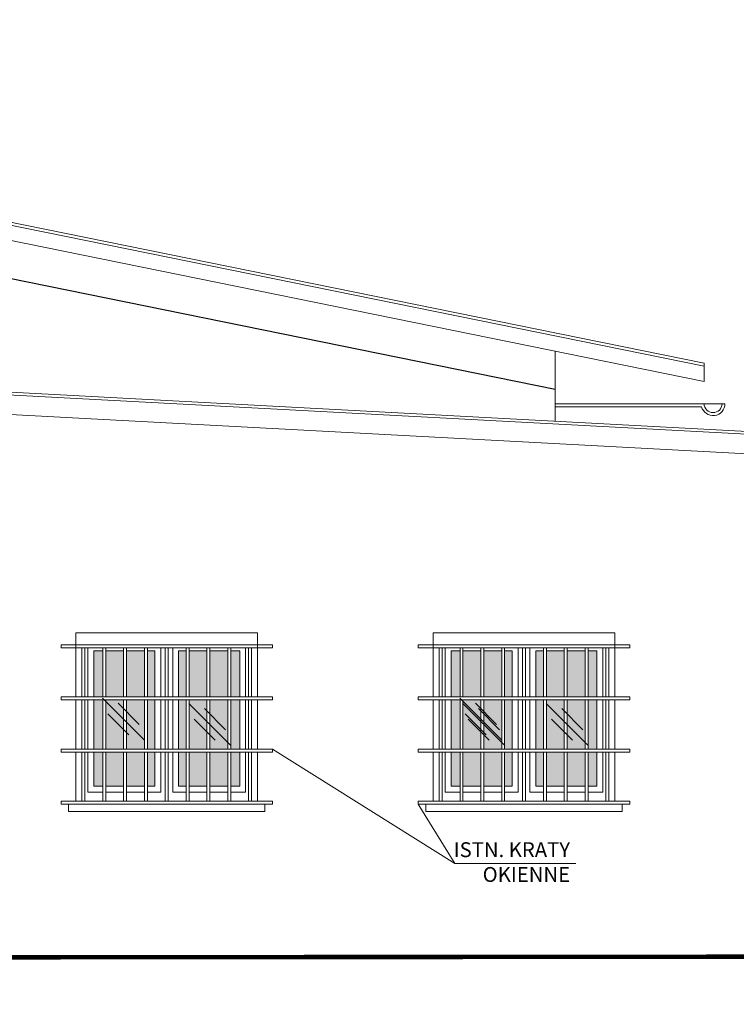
# Model space of a CAD drawing. Header units: millimetres. Extents: x 16698 to 93787, y -21104 to 39413.
# Tile 225 of 256: x 54000 to 54482, y 19688 to 20350. Entities that reach past the tile are written whole.
import ezdxf

# ---------------------------------------------------------------- set-up
doc = ezdxf.new("R2010")
doc.units = ezdxf.units.MM
for name, color, linetype, lineweight in [('__MODUS_ŚCIANY', 2, 'Continuous', 35), ('Cienka', 3, 'Continuous', 9), ('Hatch', 4, 'Continuous', 5), ('Okna', 3, 'Continuous', 13), ('Opis', 8, 'Continuous', 13), ('Widok', 1, 'Continuous', 15)]:
    doc.layers.add(name, color=color, linetype=linetype, lineweight=lineweight)
doc.styles.add('TXT', font='simplex.shx', dxfattribs={"width": 0.8})

# ---------------------------------------------------------------- blocks, each defined once
blk = doc.blocks.new('krata')
at = {"layer": 'Cienka'}
for p, q in [((28252.52, 19927.92), (28252.52, 19894.92)), ((28254.52, 19927.92), (28254.52, 19894.92)), ((28266.52, 19927.92), (28266.52, 19894.92)), ((28268.52, 19927.92), (28268.52, 19894.92)), ((28280.52, 19927.92), (28280.52, 19894.92)), ((28282.52, 19927.92), (28282.52, 19894.92)), ((28294.52, 19927.92), (28294.52, 19894.92)), ((28296.52, 19927.92), (28296.52, 19894.92)), ((28308.52, 19927.92), (28308.52, 19894.92)), ((28310.52, 19927.92), (28310.52, 19894.92)), ((28322.52, 19927.92), (28322.52, 19894.92)), ((28324.52, 19927.92), (28324.52, 19894.92)), ((28336.52, 19927.92), (28336.52, 19894.92)), ((28338.52, 19927.92), (28338.52, 19894.92)), ((28350.52, 19927.92), (28350.52, 19894.92)), ((28352.52, 19927.92), (28352.52, 19894.92)), ((28364.52, 19927.92), (28364.52, 19894.92)), ((28366.52, 19927.92), (28366.52, 19894.92)), ((28252.52, 19892.92), (28252.52, 19859.92)), ((28254.52, 19892.92), (28254.52, 19859.92)), ((28266.52, 19892.92), (28266.52, 19859.92)), ((28268.52, 19892.92), (28268.52, 19859.92)), ((28280.52, 19892.92), (28280.52, 19859.92)), ((28282.52, 19892.92), (28282.52, 19859.92)), ((28294.52, 19892.92), (28294.52, 19859.92)), ((28296.52, 19892.92), (28296.52, 19859.92)), ((28308.52, 19892.92), (28308.52, 19859.92)), ((28310.52, 19892.92), (28310.52, 19859.92)), ((28322.52, 19892.92), (28322.52, 19859.92)), ((28324.52, 19892.92), (28324.52, 19859.92)), ((28336.52, 19892.92), (28336.52, 19859.92)), ((28338.52, 19892.92), (28338.52, 19859.92)), ((28350.52, 19892.92), (28350.52, 19859.92)), ((28352.52, 19892.92), (28352.52, 19859.92)), ((28364.52, 19892.92), (28364.52, 19859.92)), ((28366.52, 19892.92), (28366.52, 19859.92)), ((28252.52, 19857.92), (28252.52, 19824.92)), ((28254.52, 19857.92), (28254.52, 19824.92)), ((28266.52, 19857.92), (28266.52, 19824.92)), ((28268.52, 19857.92), (28268.52, 19824.92)), ((28280.52, 19857.92), (28280.52, 19824.92)), ((28282.52, 19857.92), (28282.52, 19824.92)), ((28294.52, 19857.92), (28294.52, 19824.92)), ((28296.52, 19857.92), (28296.52, 19824.92)), ((28308.52, 19857.92), (28308.52, 19824.92)), ((28310.52, 19857.92), (28310.52, 19824.92)), ((28322.52, 19857.92), (28322.52, 19824.92)), ((28324.52, 19857.92), (28324.52, 19824.92)), ((28336.52, 19857.92), (28336.52, 19824.92)), ((28338.52, 19857.92), (28338.52, 19824.92)), ((28350.52, 19857.92), (28350.52, 19824.92)), ((28352.52, 19857.92), (28352.52, 19824.92)), ((28364.52, 19857.92), (28364.52, 19824.92)), ((28366.52, 19857.92), (28366.52, 19824.92))]:
    blk.add_line(p, q, dxfattribs=at)
for points in [[(28238.52, 19929.92), (28380.52, 19929.92), (28380.52, 19927.92), (28238.52, 19927.92)], [(28238.52, 19859.92), (28380.52, 19859.92), (28380.52, 19857.92), (28238.52, 19857.92)], [(28238.52, 19824.92), (28380.52, 19824.92), (28380.52, 19822.92), (28238.52, 19822.92)]]:
    blk.add_lwpolyline(points, close=True, dxfattribs=at)
for points in [[(28238.52, 19894.92), (28380.52, 19894.92), (28380.52, 19892.92), (28238.52, 19892.92)], [(28238.52, 19894.92), (28238.52, 19892.92)]]:
    blk.add_lwpolyline(points, dxfattribs=at)

msp = doc.modelspace()

# ---------------------------------------------------------------- hatches: boundary and pattern name
at = {"layer": 'Hatch'}
h = msp.add_hatch(color=254, dxfattribs=at)
h.dxf.hatch_style = 1
h.paths.add_polyline_path([(54056.13625, 19925.92356), (54050.13625, 19925.92356), (54050.13625, 19894.92356), (54056.13625, 19894.92356)])
h = msp.add_hatch(color=254, dxfattribs=at)
h.dxf.hatch_style = 1
h.paths.add_polyline_path([(54070.13625, 19925.92356), (54058.13625, 19925.92356), (54058.13625, 19894.92356), (54070.13625, 19894.92356)])
h = msp.add_hatch(color=254, dxfattribs=at)
h.dxf.hatch_style = 1
h.paths.add_polyline_path([(54084.13625, 19925.92356), (54072.13625, 19925.92356), (54072.13625, 19894.92356), (54084.13625, 19894.92356)])
h = msp.add_hatch(color=254, dxfattribs=at)
h.dxf.hatch_style = 1
h.paths.add_polyline_path([(54091.13625, 19925.92356), (54086.13625, 19925.92356), (54086.13625, 19894.92356), (54091.13625, 19894.92356)])
h = msp.add_hatch(color=254, dxfattribs=at)
h.dxf.hatch_style = 1
h.paths.add_polyline_path([(54112.13625, 19925.92356), (54107.13625, 19925.92356), (54107.13625, 19894.92356), (54112.13625, 19894.92356)])
h = msp.add_hatch(color=254, dxfattribs=at)
h.dxf.hatch_style = 1
h.paths.add_polyline_path([(54126.13625, 19925.92356), (54114.13625, 19925.92356), (54114.13625, 19894.92356), (54126.13625, 19894.92356)])
h = msp.add_hatch(color=254, dxfattribs=at)
h.dxf.hatch_style = 1
h.paths.add_polyline_path([(54140.13625, 19925.92356), (54128.13625, 19925.92356), (54128.13625, 19894.92356), (54140.13625, 19894.92356)])
h = msp.add_hatch(color=254, dxfattribs=at)
h.dxf.hatch_style = 1
h.paths.add_polyline_path([(54148.13625, 19925.92356), (54142.13625, 19925.92356), (54142.13625, 19894.92356), (54148.13625, 19894.92356)])
h = msp.add_hatch(color=254, dxfattribs=at)
h.dxf.hatch_style = 1
h.paths.add_polyline_path([(54296.13625, 19925.92356), (54290.13625, 19925.92356), (54290.13625, 19894.92356), (54296.13625, 19894.92356)])
h = msp.add_hatch(color=254, dxfattribs=at)
h.dxf.hatch_style = 1
h.paths.add_polyline_path([(54310.13625, 19925.92356), (54298.13625, 19925.92356), (54298.13625, 19894.92356), (54310.13625, 19894.92356)])
h = msp.add_hatch(color=254, dxfattribs=at)
h.dxf.hatch_style = 1
h.paths.add_polyline_path([(54324.13625, 19925.92356), (54312.13625, 19925.92356), (54312.13625, 19894.92356), (54324.13625, 19894.92356)])
h = msp.add_hatch(color=254, dxfattribs=at)
h.dxf.hatch_style = 1
h.paths.add_polyline_path([(54331.13625, 19925.92356), (54326.13625, 19925.92356), (54326.13625, 19894.92356), (54331.13625, 19894.92356)])
h = msp.add_hatch(color=254, dxfattribs=at)
h.dxf.hatch_style = 1
h.paths.add_polyline_path([(54352.13625, 19925.92356), (54347.13625, 19925.92356), (54347.13625, 19894.92356), (54352.13625, 19894.92356)])
h = msp.add_hatch(color=254, dxfattribs=at)
h.dxf.hatch_style = 1
h.paths.add_polyline_path([(54366.13625, 19925.92356), (54354.13625, 19925.92356), (54354.13625, 19894.92356), (54366.13625, 19894.92356)])
h = msp.add_hatch(color=254, dxfattribs=at)
h.dxf.hatch_style = 1
h.paths.add_polyline_path([(54380.13625, 19925.92356), (54368.13625, 19925.92356), (54368.13625, 19894.92356), (54380.13625, 19894.92356)])
h = msp.add_hatch(color=254, dxfattribs=at)
h.dxf.hatch_style = 1
h.paths.add_polyline_path([(54388.13625, 19925.92356), (54382.13625, 19925.92356), (54382.13625, 19894.92356), (54388.13625, 19894.92356)])
h = msp.add_hatch(color=254, dxfattribs=at)
h.dxf.hatch_style = 1
h.paths.add_polyline_path([(54056.13625, 19892.92356), (54050.13625, 19892.92356), (54050.13625, 19859.92356), (54056.13625, 19859.92356)])
h = msp.add_hatch(color=254, dxfattribs=at)
h.dxf.hatch_style = 1
h.paths.add_polyline_path([(54070.13625, 19892.92356), (54058.13625, 19892.92356), (54058.13625, 19892.00208), (54070.13625, 19880.00208)])
h = msp.add_hatch(color=254, dxfattribs=at)
h.dxf.hatch_style = 1
h.paths.add_polyline_path([(54084.13625, 19892.92356), (54072.13625, 19892.92356), (54072.13625, 19878.00208), (54084.13625, 19866.00208)])
h = msp.add_hatch(color=254, dxfattribs=at)
h.dxf.hatch_style = 1
h.paths.add_polyline_path([(54091.13625, 19892.92356), (54086.13625, 19892.92356), (54086.13625, 19859.92356), (54091.13625, 19859.92356)])
h = msp.add_hatch(color=254, dxfattribs=at)
h.dxf.hatch_style = 1
h.paths.add_polyline_path([(54112.13625, 19892.92356), (54107.13625, 19892.92356), (54107.13625, 19859.92356), (54112.13625, 19859.92356)])
h = msp.add_hatch(color=254, dxfattribs=at)
h.dxf.hatch_style = 1
h.paths.add_polyline_path([(54126.13625, 19892.92356), (54114.13625, 19892.92356), (54114.13625, 19890.42356), (54126.13625, 19878.42356)])
h = msp.add_hatch(color=254, dxfattribs=at)
h.dxf.hatch_style = 1
h.paths.add_polyline_path([(54128.13625, 19876.42356), (54140.13625, 19864.42356), (54140.13625, 19892.92356), (54128.13625, 19892.92356)])
h = msp.add_hatch(color=254, dxfattribs=at)
h.dxf.hatch_style = 1
h.paths.add_polyline_path([(54148.13625, 19892.92356), (54142.13625, 19892.92356), (54142.13625, 19859.92356), (54148.13625, 19859.92356)])
h = msp.add_hatch(color=254, dxfattribs=at)
h.dxf.hatch_style = 1
h.paths.add_polyline_path([(54296.13625, 19892.92356), (54290.13625, 19892.92356), (54290.13625, 19859.92356), (54296.13625, 19859.92356)])
h = msp.add_hatch(color=254, dxfattribs=at)
h.dxf.hatch_style = 1
h.paths.add_polyline_path([(54310.13625, 19892.92356), (54298.13625, 19892.92356), (54298.13625, 19892.00208), (54310.13625, 19880.00208)])
h = msp.add_hatch(color=254, dxfattribs=at)
h.dxf.hatch_style = 1
h.paths.add_polyline_path([(54324.13625, 19892.92356), (54312.13625, 19892.92356), (54312.13625, 19878.00208), (54324.13625, 19866.00208)])
h = msp.add_hatch(color=254, dxfattribs=at)
h.dxf.hatch_style = 1
h.paths.add_polyline_path([(54331.13625, 19892.92356), (54326.13625, 19892.92356), (54326.13625, 19859.92356), (54331.13625, 19859.92356)])
h = msp.add_hatch(color=254, dxfattribs=at)
h.dxf.hatch_style = 1
h.paths.add_polyline_path([(54352.13625, 19892.92356), (54347.13625, 19892.92356), (54347.13625, 19859.92356), (54352.13625, 19859.92356)])
h = msp.add_hatch(color=254, dxfattribs=at)
h.dxf.hatch_style = 1
h.paths.add_polyline_path([(54366.13625, 19892.92356), (54354.13625, 19892.92356), (54354.13625, 19890.42356), (54366.13625, 19878.42356)])
h = msp.add_hatch(color=254, dxfattribs=at)
h.dxf.hatch_style = 1
h.paths.add_polyline_path([(54368.13625, 19876.42356), (54380.13625, 19864.42356), (54380.13625, 19892.92356), (54368.13625, 19892.92356)])
h = msp.add_hatch(color=254, dxfattribs=at)
h.dxf.hatch_style = 1
h.paths.add_polyline_path([(54388.13625, 19892.92356), (54382.13625, 19892.92356), (54382.13625, 19859.92356), (54388.13625, 19859.92356)])
h = msp.add_hatch(color=254, dxfattribs=at)
h.dxf.hatch_style = 1
h.paths.add_polyline_path([(54070.13625, 19880.00208), (54058.13625, 19892.00208), (54058.13625, 19859.92356), (54070.13625, 19859.92356)])
h = msp.add_hatch(color=254, dxfattribs=at)
h.dxf.hatch_style = 1
h.paths.add_polyline_path([(54126.13625, 19878.42356), (54114.13625, 19890.42356), (54114.13625, 19859.92356), (54126.13625, 19859.92356)])
h = msp.add_hatch(color=254, dxfattribs=at)
h.dxf.hatch_style = 1
h.paths.add_polyline_path([(54310.13625, 19880.00208), (54298.13625, 19892.00208), (54298.13625, 19859.92356), (54310.13625, 19859.92356)])
h = msp.add_hatch(color=254, dxfattribs=at)
h.dxf.hatch_style = 1
h.paths.add_polyline_path([(54366.13625, 19878.42356), (54354.13625, 19890.42356), (54354.13625, 19859.92356), (54366.13625, 19859.92356)])
h = msp.add_hatch(color=254, dxfattribs=at)
h.dxf.hatch_style = 1
h.paths.add_polyline_path([(54072.13625, 19878.00208), (54072.13625, 19859.92356), (54084.13625, 19859.92356), (54084.13625, 19866.00208)])
h = msp.add_hatch(color=254, dxfattribs=at)
h.dxf.hatch_style = 1
h.paths.add_polyline_path([(54128.13625, 19876.42356), (54128.13625, 19859.92356), (54140.13625, 19859.92356), (54140.13625, 19864.42356)])
h = msp.add_hatch(color=254, dxfattribs=at)
h.dxf.hatch_style = 1
h.paths.add_polyline_path([(54312.13625, 19878.00208), (54312.13625, 19859.92356), (54324.13625, 19859.92356), (54324.13625, 19866.00208)])
h = msp.add_hatch(color=254, dxfattribs=at)
h.dxf.hatch_style = 1
h.paths.add_polyline_path([(54368.13625, 19876.42356), (54368.13625, 19859.92356), (54380.13625, 19859.92356), (54380.13625, 19864.42356)])
h = msp.add_hatch(color=254, dxfattribs=at)
h.dxf.hatch_style = 1
h.paths.add_polyline_path([(54056.13625, 19857.92356), (54050.13625, 19857.92356), (54050.13625, 19834.92356), (54056.13625, 19834.92356)])
h = msp.add_hatch(color=254, dxfattribs=at)
h.dxf.hatch_style = 1
h.paths.add_polyline_path([(54070.13625, 19857.92356), (54058.13625, 19857.92356), (54058.13625, 19834.92356), (54070.13625, 19834.92356)])
h = msp.add_hatch(color=254, dxfattribs=at)
h.dxf.hatch_style = 1
h.paths.add_polyline_path([(54084.13625, 19857.92356), (54072.13625, 19857.92356), (54072.13625, 19834.92356), (54084.13625, 19834.92356)])
h = msp.add_hatch(color=254, dxfattribs=at)
h.dxf.hatch_style = 1
h.paths.add_polyline_path([(54091.13625, 19857.92356), (54086.13625, 19857.92356), (54086.13625, 19834.92356), (54091.13625, 19834.92356)])
h = msp.add_hatch(color=254, dxfattribs=at)
h.dxf.hatch_style = 1
h.paths.add_polyline_path([(54112.13625, 19857.92356), (54107.13625, 19857.92356), (54107.13625, 19834.92356), (54112.13625, 19834.92356)])
h = msp.add_hatch(color=254, dxfattribs=at)
h.dxf.hatch_style = 1
h.paths.add_polyline_path([(54126.13625, 19857.92356), (54114.13625, 19857.92356), (54114.13625, 19834.92356), (54126.13625, 19834.92356)])
h = msp.add_hatch(color=254, dxfattribs=at)
h.dxf.hatch_style = 1
h.paths.add_polyline_path([(54140.13625, 19857.92356), (54128.13625, 19857.92356), (54128.13625, 19834.92356), (54140.13625, 19834.92356)])
h = msp.add_hatch(color=254, dxfattribs=at)
h.dxf.hatch_style = 1
h.paths.add_polyline_path([(54148.13625, 19857.92356), (54142.13625, 19857.92356), (54142.13625, 19834.92356), (54148.13625, 19834.92356)])
h = msp.add_hatch(color=254, dxfattribs=at)
h.dxf.hatch_style = 1
h.paths.add_polyline_path([(54296.13625, 19857.92356), (54290.13625, 19857.92356), (54290.13625, 19834.92356), (54296.13625, 19834.92356)])
h = msp.add_hatch(color=254, dxfattribs=at)
h.dxf.hatch_style = 1
h.paths.add_polyline_path([(54310.13625, 19857.92356), (54298.13625, 19857.92356), (54298.13625, 19834.92356), (54310.13625, 19834.92356)])
h = msp.add_hatch(color=254, dxfattribs=at)
h.dxf.hatch_style = 1
h.paths.add_polyline_path([(54324.13625, 19857.92356), (54312.13625, 19857.92356), (54312.13625, 19834.92356), (54324.13625, 19834.92356)])
h = msp.add_hatch(color=254, dxfattribs=at)
h.dxf.hatch_style = 1
h.paths.add_polyline_path([(54331.13625, 19857.92356), (54326.13625, 19857.92356), (54326.13625, 19834.92356), (54331.13625, 19834.92356)])
h = msp.add_hatch(color=254, dxfattribs=at)
h.dxf.hatch_style = 1
h.paths.add_polyline_path([(54352.13625, 19857.92356), (54347.13625, 19857.92356), (54347.13625, 19834.92356), (54352.13625, 19834.92356)])
h = msp.add_hatch(color=254, dxfattribs=at)
h.dxf.hatch_style = 1
h.paths.add_polyline_path([(54366.13625, 19857.92356), (54354.13625, 19857.92356), (54354.13625, 19834.92356), (54366.13625, 19834.92356)])
h = msp.add_hatch(color=254, dxfattribs=at)
h.dxf.hatch_style = 1
h.paths.add_polyline_path([(54380.13625, 19857.92356), (54368.13625, 19857.92356), (54368.13625, 19834.92356), (54380.13625, 19834.92356)])
h = msp.add_hatch(color=254, dxfattribs=at)
h.dxf.hatch_style = 1
h.paths.add_polyline_path([(54388.13625, 19857.92356), (54382.13625, 19857.92356), (54382.13625, 19834.92356), (54388.13625, 19834.92356)])

# ---------------------------------------------------------------- linework, layer by layer
at = {"layer": '__MODUS_ŚCIANY', "ltscale": 2, "const_width": 3}
msp.add_lwpolyline([(51921.59792, 19704.92356), (53078.13625, 19704.92356), (53384.79919, 19720.01898), (53624.88625, 19719.92356), (53630.88625, 19719.92356), (53800.13625, 19719.92356), (53900.13625, 19719.92356), (54516.33569, 19720.43431), (54758.95855, 19689.92356)], dxfattribs=at)
at = {"layer": 'DEFPOINTS', "color": 6}
msp.add_lwpolyline([(53325.13625, 20312.22024), (54360.13625, 20101.79103)], dxfattribs=at)
at = {"layer": 'Hatch'}
for points in [[(54055.99411, 19894.14422), (54084.27838, 19865.85994)], [(54295.99411, 19894.14422), (54324.27838, 19865.85994)], [(54066.55772, 19890.65167), (54080.69986, 19876.50954)], [(54113.99411, 19890.56569), (54142.27838, 19862.28142)], [(54124.55772, 19887.07315), (54138.69986, 19872.93101)], [(54297.99411, 19890.56569), (54326.27838, 19862.28142)], [(54306.55772, 19890.65167), (54320.69986, 19876.50954)], [(54308.55772, 19887.07315), (54322.69986, 19872.93101)], [(54353.99411, 19890.56569), (54382.27838, 19862.28142)], [(54353.99411, 19890.56569), (54382.27838, 19862.28142)], [(54364.55772, 19887.07315), (54378.69986, 19872.93101)], [(54364.55772, 19887.07315), (54378.69986, 19872.93101)], [(54059.52964, 19883.53761), (54073.67178, 19869.39548)], [(54117.52964, 19879.95909), (54131.67178, 19865.81696)], [(54299.52964, 19883.53761), (54313.67178, 19869.39548)], [(54301.52964, 19879.95909), (54315.67178, 19865.81696)], [(54357.52964, 19879.95909), (54371.67178, 19865.81696)], [(54357.52964, 19879.95909), (54371.67178, 19865.81696)]]:
    msp.add_lwpolyline(points, dxfattribs=at)
at = {"layer": 'Okna', "ltscale": 2}
for points in [[(54050.13625, 19894.92356), (54050.13625, 19925.92356), (54056.13625, 19925.92356)], [(54058.13625, 19925.92356), (54070.13625, 19925.92356)], [(54072.13625, 19925.92356), (54084.13625, 19925.92356)], [(54086.13625, 19925.92356), (54091.13625, 19925.92356), (54091.13625, 19894.92356)], [(54112.13625, 19925.92356), (54107.13625, 19925.92356), (54107.13625, 19894.92356)], [(54126.13625, 19925.92356), (54114.13625, 19925.92356)], [(54140.13625, 19925.92356), (54128.13625, 19925.92356)], [(54148.13625, 19894.92356), (54148.13625, 19925.92356), (54142.13625, 19925.92356)], [(54290.13625, 19894.92356), (54290.13625, 19925.92356), (54296.13625, 19925.92356)], [(54298.13625, 19925.92356), (54310.13625, 19925.92356)], [(54312.13625, 19925.92356), (54324.13625, 19925.92356)], [(54326.13625, 19925.92356), (54331.13625, 19925.92356), (54331.13625, 19894.92356)], [(54352.13625, 19925.92356), (54347.13625, 19925.92356), (54347.13625, 19894.92356)], [(54366.13625, 19925.92356), (54354.13625, 19925.92356)], [(54380.13625, 19925.92356), (54368.13625, 19925.92356)], [(54388.13625, 19894.92356), (54388.13625, 19925.92356), (54382.13625, 19925.92356)], [(54050.13625, 19859.92356), (54050.13625, 19892.92356)], [(54091.13625, 19892.92356), (54091.13625, 19859.92356)], [(54107.13625, 19892.92356), (54107.13625, 19859.92356)], [(54148.13625, 19859.92356), (54148.13625, 19892.92356)], [(54290.13625, 19859.92356), (54290.13625, 19892.92356)], [(54331.13625, 19892.92356), (54331.13625, 19859.92356)], [(54347.13625, 19892.92356), (54347.13625, 19859.92356)], [(54388.13625, 19859.92356), (54388.13625, 19892.92356)], [(54056.13625, 19834.92356), (54050.13625, 19834.92356), (54050.13625, 19857.92356)], [(54091.13625, 19857.92356), (54091.13625, 19834.92356), (54086.13625, 19834.92356)], [(54107.13625, 19857.92356), (54107.13625, 19834.92356), (54112.13625, 19834.92356)], [(54142.13625, 19834.92356), (54148.13625, 19834.92356), (54148.13625, 19857.92356)], [(54296.13625, 19834.92356), (54290.13625, 19834.92356), (54290.13625, 19857.92356)], [(54331.13625, 19857.92356), (54331.13625, 19834.92356), (54326.13625, 19834.92356)], [(54347.13625, 19857.92356), (54347.13625, 19834.92356), (54352.13625, 19834.92356)], [(54382.13625, 19834.92356), (54388.13625, 19834.92356), (54388.13625, 19857.92356)], [(54070.13625, 19834.92356), (54058.13625, 19834.92356)], [(54084.13625, 19834.92356), (54072.13625, 19834.92356)], [(54114.13625, 19834.92356), (54126.13625, 19834.92356)], [(54128.13625, 19834.92356), (54140.13625, 19834.92356)], [(54310.13625, 19834.92356), (54298.13625, 19834.92356)], [(54324.13625, 19834.92356), (54312.13625, 19834.92356)], [(54354.13625, 19834.92356), (54366.13625, 19834.92356)], [(54368.13625, 19834.92356), (54380.13625, 19834.92356)]]:
    msp.add_lwpolyline(points, dxfattribs=at)
at = {"layer": 'Opis'}
for points in [[(54170.13625, 19859.92356), (54292.71069, 19783.03371), (54373.91454, 19783.03371)], [(54268.13625, 19822.92356), (54292.71069, 19783.03371), (54373.91454, 19783.03371)]]:
    msp.add_lwpolyline(points, dxfattribs=at)
at = {"layer": 'Widok', "color": 1}
for points in [[(53325.13625, 20349.97722), (54460.13625, 20119.21668)], [(53325.13625, 20347.9363), (54460.13625, 20117.17576)], [(53325.13625, 20337.73172), (54460.13625, 20106.97117)], [(53285.13625, 20137.61154), (53284.33738, 20122.63283), (54615.13625, 20051.65689), (54615.13625, 20066.67821), (53285.13625, 20137.61154)], [(53285.02973, 20135.61438), (54615.02973, 20064.68105)], [(54360.13625, 20127.3025), (54360.13625, 20080.27821)], [(54460.13625, 20106.97117), (54460.13625, 20119.21668)], [(53385.13625, 20117.25689), (53385.13625, 19719.92356), (54515.13625, 19719.92356), (54515.13625, 20056.99022)], [(54460.13625, 20091.97117), (54474.13625, 20091.97117)], [(54038.13625, 19894.92356), (54038.13625, 19937.92356), (54160.13625, 19937.92356), (54160.13625, 19894.92356)], [(54278.13625, 19894.92356), (54278.13625, 19937.92356), (54400.13625, 19937.92356), (54400.13625, 19894.92356)], [(54046.13625, 19929.92356), (54095.13625, 19929.92356)], [(54046.13625, 19894.92356), (54046.13625, 19927.92356)], [(54095.13625, 19927.92356), (54095.13625, 19894.92356)], [(54152.13625, 19929.92356), (54103.13625, 19929.92356)], [(54103.13625, 19927.92356), (54103.13625, 19894.92356)], [(54152.13625, 19894.92356), (54152.13625, 19927.92356)], [(54286.13625, 19929.92356), (54335.13625, 19929.92356)], [(54286.13625, 19894.92356), (54286.13625, 19927.92356)], [(54335.13625, 19927.92356), (54335.13625, 19894.92356)], [(54392.13625, 19929.92356), (54343.13625, 19929.92356)], [(54343.13625, 19927.92356), (54343.13625, 19894.92356)], [(54392.13625, 19894.92356), (54392.13625, 19927.92356)], [(54038.13625, 19859.92356), (54038.13625, 19892.92356)], [(54046.13625, 19859.92356), (54046.13625, 19892.92356)], [(54095.13625, 19892.92356), (54095.13625, 19859.92356)], [(54103.13625, 19892.92356), (54103.13625, 19859.92356)], [(54152.13625, 19859.92356), (54152.13625, 19892.92356)], [(54160.13625, 19892.92356), (54160.13625, 19859.92356)], [(54278.13625, 19859.92356), (54278.13625, 19892.92356)], [(54286.13625, 19859.92356), (54286.13625, 19892.92356)], [(54335.13625, 19892.92356), (54335.13625, 19859.92356)], [(54343.13625, 19892.92356), (54343.13625, 19859.92356)], [(54392.13625, 19859.92356), (54392.13625, 19892.92356)], [(54400.13625, 19892.92356), (54400.13625, 19859.92356)], [(54038.13625, 19824.92356), (54038.13625, 19857.92356)], [(54056.13625, 19830.92356), (54046.13625, 19830.92356), (54046.13625, 19857.92356)], [(54095.13625, 19857.92356), (54095.13625, 19830.92356), (54086.13625, 19830.92356)], [(54103.13625, 19857.92356), (54103.13625, 19830.92356), (54112.13625, 19830.92356)], [(54142.13625, 19830.92356), (54152.13625, 19830.92356), (54152.13625, 19857.92356)], [(54160.13625, 19857.92356), (54160.13625, 19824.92356)], [(54278.13625, 19824.92356), (54278.13625, 19857.92356)], [(54296.13625, 19830.92356), (54286.13625, 19830.92356), (54286.13625, 19857.92356)], [(54335.13625, 19857.92356), (54335.13625, 19830.92356), (54326.13625, 19830.92356)], [(54343.13625, 19857.92356), (54343.13625, 19830.92356), (54352.13625, 19830.92356)], [(54382.13625, 19830.92356), (54392.13625, 19830.92356), (54392.13625, 19857.92356)], [(54400.13625, 19857.92356), (54400.13625, 19824.92356)], [(54070.13625, 19830.92356), (54058.13625, 19830.92356)], [(54084.13625, 19830.92356), (54072.13625, 19830.92356)], [(54114.13625, 19830.92356), (54126.13625, 19830.92356)], [(54128.13625, 19830.92356), (54140.13625, 19830.92356)], [(54310.13625, 19830.92356), (54298.13625, 19830.92356)], [(54324.13625, 19830.92356), (54312.13625, 19830.92356)], [(54354.13625, 19830.92356), (54366.13625, 19830.92356)], [(54368.13625, 19830.92356), (54380.13625, 19830.92356)], [(54160.13625, 19822.92356), (54038.13625, 19822.92356)], [(54400.13625, 19822.92356), (54278.13625, 19822.92356)]]:
    msp.add_lwpolyline(points, dxfattribs=at)
for points in [[(54360.13625, 20091.97117), (54460.13625, 20091.97117, 1), (54472.13625, 20091.97117)], [(54360.13625, 20089.97117), (54458.39028, 20089.97117, 0.881017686), (54474.13625, 20091.97117, 0.881017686)]]:
    msp.add_lwpolyline(points, format="xyb", dxfattribs=at)
for points in [[(54033.13625, 19822.92356), (54165.13625, 19822.92356), (54165.13625, 19817.92356), (54033.13625, 19817.92356)], [(54273.13625, 19822.92356), (54405.13625, 19822.92356), (54405.13625, 19817.92356), (54273.13625, 19817.92356)]]:
    msp.add_lwpolyline(points, close=True, dxfattribs=at)

# ---------------------------------------------------------------- block references
at = {"layer": 'Cienka'}
for p in [(25789.61383, 0), (26029.61383, 0)]:
    msp.add_blockref('krata', p, dxfattribs=at)

# ---------------------------------------------------------------- texts
at = {"layer": 'Opis', "insert": (54253.091, 19797.32304), "char_height": 10, "attachment_point": 1, "rotation": 0.00000004, "style": 'TXT'}
msp.add_mtext_dynamic_manual_height_columns('\\pxqr;ISTN. KRATY OKIENNE', width=116.9850112, gutter_width=12.5, heights=[0], dxfattribs=at)

doc.saveas('drawing.dxf')
